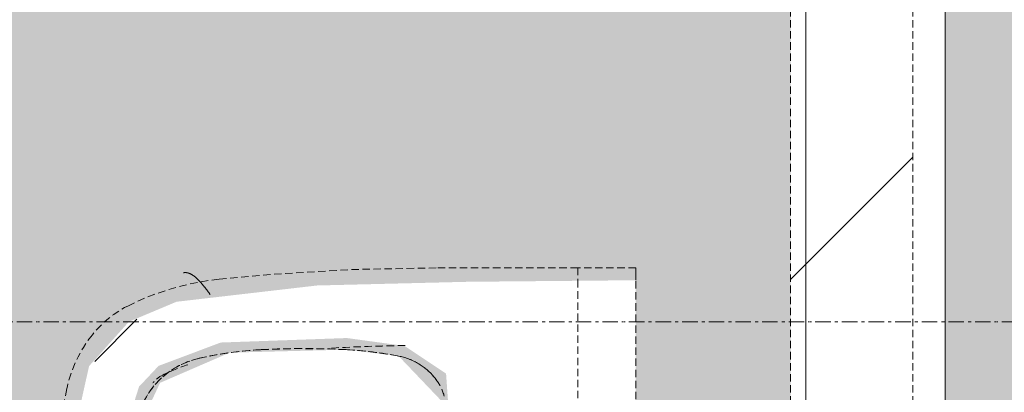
# Model space of a CAD drawing. Header units: millimetres. Extents: x 16156 to 91527, y 4646 to 113494.
# Tile 88 of 256: x 29876 to 30512, y 68358 to 68599. Entities that reach past the tile are written whole.
import ezdxf

# ---------------------------------------------------------------- set-up
doc = ezdxf.new("R2010")
doc.units = ezdxf.units.MM
doc.linetypes.add('ARC Demolished', pattern=[7.14375, 4.7625, -2.38125])
doc.linetypes.add('ARC Section Line', pattern=[17, 10, -3, 0, -1, 0, -3])
for name, color, linetype, lineweight in [('A--AR9__AlgVoorz', 1, 'Continuous', 9), ('A--L$01A__Algemeen', 7, 'ARC Demolished', 9), ('A--L3__Afbouw', 2, 'Continuous', 9), ('A--L74__VasteSanitaireVoorz', 1, 'ARC Demolished', 9), ('A--LR9__AlgVoorz', 7, 'Continuous', 9)]:
    doc.layers.add(name, color=color, linetype=linetype, lineweight=lineweight)
pattern_1 = [(135, (68188.44, -30274.26), (-212.132, -212.132), [])]
pattern_2 = [(225, (68310.94, -30424.26), (353.5534, -353.5534), [])]
pattern_3 = [(135, (68310.94, -30424.26), (-212.132, -212.132), [])]

# ---------------------------------------------------------------- blocks, each defined once
blk = doc.blocks.new('FP_76-AB-Begane grond - slooptekening')
at = {"layer": 'A--L74__VasteSanitaireVoorz'}
blk.add_line((-250, -37.47), (-250, -128.97), dxfattribs=at)
blk = doc.blocks.new('FP_77-AB-Begane grond - slooptekening')
at = {"layer": 'A--L74__VasteSanitaireVoorz', "flags": 128}
blk.add_lwpolyline([(-250, -128.97), (-248.93, -182.58), (-245.71, -236.1), (-242.66, -269.1)], dxfattribs=at)
blk = doc.blocks.new('FP_78-AB-Begane grond - slooptekening')
at = {"layer": 'A--L74__VasteSanitaireVoorz', "color": 240, "linetype": 'Continuous'}
for p, q in [((-239.23, -279.91), (-239.41, -280.06)), ((-239.23, -279.91), (-239.41, -280.06)), ((-239.06, -279.77), (-239.23, -279.91)), ((-239.06, -279.77), (-239.23, -279.91)), ((-238.89, -279.62), (-239.06, -279.77)), ((-238.89, -279.62), (-239.06, -279.77)), ((-238.71, -279.48), (-238.89, -279.62)), ((-238.71, -279.48), (-238.89, -279.62)), ((-238.53, -279.33), (-238.71, -279.48)), ((-238.53, -279.33), (-238.71, -279.48)), ((-238.35, -279.18), (-238.53, -279.33)), ((-238.35, -279.18), (-238.53, -279.33)), ((-238.17, -279.04), (-238.35, -279.18)), ((-238.17, -279.04), (-238.35, -279.18)), ((-237.99, -278.89), (-238.17, -279.04)), ((-237.99, -278.89), (-238.17, -279.04)), ((-237.81, -278.75), (-237.99, -278.89)), ((-237.81, -278.75), (-237.99, -278.89)), ((-237.63, -278.6), (-237.81, -278.75)), ((-237.63, -278.6), (-237.81, -278.75)), ((-237.44, -278.46), (-237.63, -278.6)), ((-237.44, -278.46), (-237.63, -278.6)), ((-237.26, -278.31), (-237.44, -278.46)), ((-237.26, -278.31), (-237.44, -278.46)), ((-237.07, -278.17), (-237.26, -278.31)), ((-237.07, -278.17), (-237.26, -278.31)), ((-236.89, -278.02), (-237.07, -278.17)), ((-236.89, -278.02), (-237.07, -278.17)), ((-236.7, -277.88), (-236.89, -278.02)), ((-236.7, -277.88), (-236.89, -278.02)), ((-236.51, -277.73), (-236.7, -277.88)), ((-236.51, -277.73), (-236.7, -277.88)), ((-236.32, -277.59), (-236.51, -277.73)), ((-236.32, -277.59), (-236.51, -277.73)), ((-236.14, -277.45), (-236.32, -277.59)), ((-236.14, -277.45), (-236.32, -277.59)), ((-235.95, -277.3), (-236.14, -277.45)), ((-235.95, -277.3), (-236.14, -277.45)), ((-235.75, -277.16), (-235.95, -277.3)), ((-235.75, -277.16), (-235.95, -277.3)), ((-235.56, -277.02), (-235.75, -277.16)), ((-235.56, -277.02), (-235.75, -277.16)), ((-235.37, -276.87), (-235.56, -277.02)), ((-235.37, -276.87), (-235.56, -277.02)), ((-235.18, -276.73), (-235.37, -276.87)), ((-235.18, -276.73), (-235.37, -276.87)), ((-234.99, -276.59), (-235.18, -276.73)), ((-234.99, -276.59), (-235.18, -276.73)), ((-234.79, -276.44), (-234.99, -276.59)), ((-234.79, -276.44), (-234.99, -276.59)), ((-234.6, -276.3), (-234.79, -276.44)), ((-234.6, -276.3), (-234.79, -276.44)), ((-234.4, -276.16), (-234.6, -276.3)), ((-234.4, -276.16), (-234.6, -276.3)), ((-234.21, -276.02), (-234.4, -276.16)), ((-234.21, -276.02), (-234.4, -276.16)), ((-234.01, -275.87), (-234.21, -276.02)), ((-234.01, -275.87), (-234.21, -276.02)), ((-233.82, -275.73), (-234.01, -275.87)), ((-233.82, -275.73), (-234.01, -275.87)), ((-233.62, -275.59), (-233.82, -275.73)), ((-233.62, -275.59), (-233.82, -275.73)), ((-233.43, -275.45), (-233.62, -275.59)), ((-233.43, -275.45), (-233.62, -275.59)), ((-233.23, -275.31), (-233.43, -275.45)), ((-233.23, -275.31), (-233.43, -275.45)), ((-233.03, -275.17), (-233.23, -275.31)), ((-233.03, -275.17), (-233.23, -275.31)), ((-232.84, -275.03), (-233.03, -275.17)), ((-232.84, -275.03), (-233.03, -275.17)), ((-245.26, -286.27), (-245.35, -286.41)), ((-245.26, -286.27), (-245.35, -286.41)), ((-245.16, -286.13), (-245.26, -286.27)), ((-245.16, -286.13), (-245.26, -286.27)), ((-245.07, -285.99), (-245.16, -286.13)), ((-245.07, -285.99), (-245.16, -286.13)), ((-244.97, -285.85), (-245.07, -285.99)), ((-244.97, -285.85), (-245.07, -285.99)), ((-244.87, -285.7), (-244.97, -285.85)), ((-244.87, -285.7), (-244.97, -285.85)), ((-244.77, -285.56), (-244.87, -285.7)), ((-244.77, -285.56), (-244.87, -285.7)), ((-244.66, -285.42), (-244.77, -285.56)), ((-244.66, -285.42), (-244.77, -285.56)), ((-244.56, -285.28), (-244.66, -285.42)), ((-244.56, -285.28), (-244.66, -285.42)), ((-244.45, -285.14), (-244.56, -285.28)), ((-244.45, -285.14), (-244.56, -285.28)), ((-244.33, -284.99), (-244.45, -285.14)), ((-244.33, -284.99), (-244.45, -285.14)), ((-244.22, -284.85), (-244.33, -284.99)), ((-244.22, -284.85), (-244.33, -284.99)), ((-244.1, -284.71), (-244.22, -284.85)), ((-244.1, -284.71), (-244.22, -284.85)), ((-243.99, -284.56), (-244.1, -284.71)), ((-243.99, -284.56), (-244.1, -284.71)), ((-243.87, -284.42), (-243.99, -284.56)), ((-243.87, -284.42), (-243.99, -284.56)), ((-243.74, -284.28), (-243.87, -284.42)), ((-243.74, -284.28), (-243.87, -284.42)), ((-243.62, -284.13), (-243.74, -284.28)), ((-243.62, -284.13), (-243.74, -284.28)), ((-243.49, -283.99), (-243.62, -284.13)), ((-243.49, -283.99), (-243.62, -284.13)), ((-243.37, -283.84), (-243.49, -283.99)), ((-243.37, -283.84), (-243.49, -283.99)), ((-243.23, -283.7), (-243.37, -283.84)), ((-243.23, -283.7), (-243.37, -283.84)), ((-243.1, -283.56), (-243.23, -283.7)), ((-243.1, -283.56), (-243.23, -283.7)), ((-242.97, -283.41), (-243.1, -283.56)), ((-242.97, -283.41), (-243.1, -283.56)), ((-242.83, -283.27), (-242.97, -283.41)), ((-242.83, -283.27), (-242.97, -283.41)), ((-242.69, -283.12), (-242.83, -283.27)), ((-242.69, -283.12), (-242.83, -283.27)), ((-242.55, -282.98), (-242.69, -283.12)), ((-242.55, -282.98), (-242.69, -283.12)), ((-242.41, -282.83), (-242.55, -282.98)), ((-242.41, -282.83), (-242.55, -282.98)), ((-242.27, -282.68), (-242.41, -282.83)), ((-242.27, -282.68), (-242.41, -282.83)), ((-242.12, -282.54), (-242.27, -282.68)), ((-242.12, -282.54), (-242.27, -282.68)), ((-241.98, -282.39), (-242.12, -282.54)), ((-241.98, -282.39), (-242.12, -282.54)), ((-241.83, -282.25), (-241.98, -282.39)), ((-241.83, -282.25), (-241.98, -282.39)), ((-241.68, -282.1), (-241.83, -282.25)), ((-241.68, -282.1), (-241.83, -282.25)), ((-241.53, -281.96), (-241.68, -282.1)), ((-241.53, -281.96), (-241.68, -282.1)), ((-241.37, -281.81), (-241.53, -281.96)), ((-241.37, -281.81), (-241.53, -281.96)), ((-241.22, -281.66), (-241.37, -281.81)), ((-241.22, -281.66), (-241.37, -281.81)), ((-241.06, -281.52), (-241.22, -281.66)), ((-241.06, -281.52), (-241.22, -281.66)), ((-240.9, -281.37), (-241.06, -281.52)), ((-240.9, -281.37), (-241.06, -281.52)), ((-240.74, -281.23), (-240.9, -281.37)), ((-240.74, -281.23), (-240.9, -281.37)), ((-240.58, -281.08), (-240.74, -281.23)), ((-240.58, -281.08), (-240.74, -281.23)), ((-240.42, -280.93), (-240.58, -281.08)), ((-240.42, -280.93), (-240.58, -281.08)), ((-240.25, -280.79), (-240.42, -280.93)), ((-240.25, -280.79), (-240.42, -280.93)), ((-240.09, -280.64), (-240.25, -280.79)), ((-240.09, -280.64), (-240.25, -280.79)), ((-239.92, -280.5), (-240.09, -280.64)), ((-239.92, -280.5), (-240.09, -280.64)), ((-239.75, -280.35), (-239.92, -280.5)), ((-239.75, -280.35), (-239.92, -280.5)), ((-239.58, -280.2), (-239.75, -280.35)), ((-239.58, -280.2), (-239.75, -280.35)), ((-239.41, -280.06), (-239.58, -280.2)), ((-239.41, -280.06), (-239.58, -280.2)), ((-246.95, -290.81), (-246.96, -290.93)), ((-246.95, -290.81), (-246.96, -290.93)), ((-246.96, -290.93), (-246.96, -291.06)), ((-246.96, -290.93), (-246.96, -291.06)), ((-246.96, -291.06), (-246.96, -291.18)), ((-246.96, -291.06), (-246.96, -291.18)), ((-246.96, -291.18), (-246.95, -291.3)), ((-246.96, -291.18), (-246.95, -291.3)), ((-246.94, -290.56), (-246.95, -290.68)), ((-246.94, -290.56), (-246.95, -290.68)), ((-246.95, -290.68), (-246.95, -290.81)), ((-246.95, -290.68), (-246.95, -290.81)), ((-246.95, -291.3), (-246.94, -291.43)), ((-246.95, -291.3), (-246.94, -291.43)), ((-246.93, -290.43), (-246.94, -290.56)), ((-246.93, -290.43), (-246.94, -290.56)), ((-246.94, -291.43), (-246.93, -291.55)), ((-246.94, -291.43), (-246.93, -291.55)), ((-246.91, -290.3), (-246.93, -290.43)), ((-246.91, -290.3), (-246.93, -290.43)), ((-246.93, -291.55), (-246.92, -291.67)), ((-246.93, -291.55), (-246.92, -291.67)), ((-246.92, -291.67), (-246.91, -291.79)), ((-246.92, -291.67), (-246.91, -291.79)), ((-246.89, -290.17), (-246.91, -290.3)), ((-246.89, -290.17), (-246.91, -290.3)), ((-246.91, -291.79), (-246.89, -291.91)), ((-246.91, -291.79), (-246.89, -291.91)), ((-246.87, -290.05), (-246.89, -290.17)), ((-246.87, -290.05), (-246.89, -290.17)), ((-246.89, -291.91), (-246.87, -292.03)), ((-246.89, -291.91), (-246.87, -292.03)), ((-246.85, -289.92), (-246.87, -290.05)), ((-246.85, -289.92), (-246.87, -290.05)), ((-246.87, -292.03), (-246.84, -292.15)), ((-246.87, -292.03), (-246.84, -292.15)), ((-246.83, -289.79), (-246.85, -289.92)), ((-246.83, -289.79), (-246.85, -289.92)), ((-246.8, -289.66), (-246.83, -289.79)), ((-246.8, -289.66), (-246.83, -289.79)), ((-246.77, -289.53), (-246.8, -289.66)), ((-246.77, -289.53), (-246.8, -289.66)), ((-246.73, -289.4), (-246.77, -289.53)), ((-246.73, -289.4), (-246.77, -289.53)), ((-246.7, -289.27), (-246.73, -289.4)), ((-246.7, -289.27), (-246.73, -289.4)), ((-246.66, -289.13), (-246.7, -289.27)), ((-246.66, -289.13), (-246.7, -289.27)), ((-246.62, -289), (-246.66, -289.13)), ((-246.62, -289), (-246.66, -289.13)), ((-246.57, -288.87), (-246.62, -289)), ((-246.57, -288.87), (-246.62, -289)), ((-246.53, -288.74), (-246.57, -288.87)), ((-246.53, -288.74), (-246.57, -288.87)), ((-246.48, -288.6), (-246.53, -288.74)), ((-246.48, -288.6), (-246.53, -288.74)), ((-246.43, -288.47), (-246.48, -288.6)), ((-246.43, -288.47), (-246.48, -288.6)), ((-246.37, -288.33), (-246.43, -288.47)), ((-246.37, -288.33), (-246.43, -288.47)), ((-246.32, -288.2), (-246.37, -288.33)), ((-246.32, -288.2), (-246.37, -288.33)), ((-246.26, -288.06), (-246.32, -288.2)), ((-246.26, -288.06), (-246.32, -288.2)), ((-246.19, -287.93), (-246.26, -288.06)), ((-246.19, -287.93), (-246.26, -288.06)), ((-246.13, -287.79), (-246.19, -287.93)), ((-246.13, -287.79), (-246.19, -287.93)), ((-246.06, -287.65), (-246.13, -287.79)), ((-246.06, -287.65), (-246.13, -287.79)), ((-245.99, -287.52), (-246.06, -287.65)), ((-245.99, -287.52), (-246.06, -287.65)), ((-245.92, -287.38), (-245.99, -287.52)), ((-245.92, -287.38), (-245.99, -287.52)), ((-245.85, -287.24), (-245.92, -287.38)), ((-245.85, -287.24), (-245.92, -287.38)), ((-245.77, -287.1), (-245.85, -287.24)), ((-245.77, -287.1), (-245.85, -287.24)), ((-245.69, -286.97), (-245.77, -287.1)), ((-245.69, -286.97), (-245.77, -287.1)), ((-245.61, -286.83), (-245.69, -286.97)), ((-245.61, -286.83), (-245.69, -286.97)), ((-245.53, -286.69), (-245.61, -286.83)), ((-245.53, -286.69), (-245.61, -286.83)), ((-245.44, -286.55), (-245.53, -286.69)), ((-245.44, -286.55), (-245.53, -286.69)), ((-245.35, -286.41), (-245.44, -286.55)), ((-245.35, -286.41), (-245.44, -286.55))]:
    blk.add_line(p, q, dxfattribs=at)
at = {"layer": 'A--L74__VasteSanitaireVoorz', "flags": 128}
blk.add_lwpolyline([(-242.66, -269.1), (-241.8, -275.95), (-240.66, -282.76), (-239.26, -289.52), (-237.59, -296.22), (-235.65, -302.84), (-233.45, -309.39), (-230.99, -315.83), (-228.27, -322.18), (-225.58, -327.85)], dxfattribs=at)
blk = doc.blocks.new('FP_79-AB-Begane grond - slooptekening')
at = {"layer": 'A--L74__VasteSanitaireVoorz', "flags": 128}
blk.add_lwpolyline([(-225.58, -327.85), (-224.3, -330.29), (-222.93, -332.68), (-221.47, -335.01), (-219.91, -337.29), (-218.26, -339.5), (-216.52, -341.64), (-214.7, -343.71), (-212.8, -345.7), (-210.82, -347.62), (-208.77, -349.46), (-206.83, -351.06)], dxfattribs=at)
blk = doc.blocks.new('FP_80-AB-Begane grond - slooptekening')
at = {"layer": 'A--L74__VasteSanitaireVoorz', "flags": 128}
blk.add_lwpolyline([(-206.83, -351.06), (-204.14, -353.12), (-201.37, -355.08), (-198.52, -356.91), (-195.6, -358.64), (-192.61, -360.24), (-189.57, -361.73), (-186.46, -363.09), (-183.3, -364.32), (-180.1, -365.43), (-176.85, -366.41), (-173.57, -367.26), (-172.07, -367.61)], dxfattribs=at)
blk = doc.blocks.new('FP_81-AB-Begane grond - slooptekening')
at = {"layer": 'A--L74__VasteSanitaireVoorz', "flags": 128}
blk.add_lwpolyline([(-172.07, -367.61), (-154.58, -371.06), (-136.97, -373.81), (-119.27, -375.86), (-101.5, -377.2), (-90.02, -377.68)], dxfattribs=at)
blk = doc.blocks.new('FP_89-AB-Begane grond - slooptekening')
at = {"layer": 'A--L74__VasteSanitaireVoorz'}
blk.add_line((-250, 0), (-250, -37.47), dxfattribs=at)
blk = doc.blocks.new('FP_91-AB-Begane grond - slooptekening')
at = {"layer": 'A--L74__VasteSanitaireVoorz', "flags": 128}
blk.add_lwpolyline([(-157.2, -320.56), (-159.18, -319.83), (-161.14, -319.02), (-163.06, -318.14), (-164.94, -317.18), (-166.78, -316.14), (-168.58, -315.04), (-170.34, -313.86), (-172.05, -312.61), (-173.7, -311.29), (-175.3, -309.91), (-176.85, -308.47), (-178.33, -306.97), (-179.75, -305.4), (-181.12, -303.79), (-182.41, -302.12), (-183.64, -300.39), (-184.79, -298.63), (-185.88, -296.81), (-186.89, -294.96), (-187.83, -293.06), (-188.69, -291.13), (-189.47, -289.17), (-190.17, -287.17), (-190.8, -285.15), (-191.34, -283.11), (-191.49, -282.47)], dxfattribs=at)
blk = doc.blocks.new('FP_103-AB-Begane grond - slooptekening')
at = {"layer": 'A--L74__VasteSanitaireVoorz', "flags": 128}
blk.add_lwpolyline([(-193.01, -153.2), (-192.68, -151.64), (-192.28, -150.1), (-191.83, -148.58), (-191.31, -147.08), (-190.73, -145.59), (-190.09, -144.14), (-189.4, -142.7), (-188.65, -141.3), (-187.84, -139.93), (-186.98, -138.59), (-186.06, -137.29), (-185.1, -136.03), (-184.08, -134.8), (-183.02, -133.62), (-181.91, -132.48), (-180.76, -131.38), (-179.56, -130.34), (-178.32, -129.34), (-177.13, -128.45)], dxfattribs=at)
blk = doc.blocks.new('FP_104-AB-Begane grond - slooptekening')
at = {"layer": 'A--L74__VasteSanitaireVoorz', "flags": 128}
blk.add_lwpolyline([(-197.17, -187.05), (-196.46, -177.29), (-195.37, -167.57), (-193.88, -157.9), (-193.01, -153.2)], dxfattribs=at)
blk = doc.blocks.new('FP_105-AB-Begane grond - slooptekening')
at = {"layer": 'A--L74__VasteSanitaireVoorz', "flags": 128}
blk.add_lwpolyline([(-197.17, -242.05), (-197.85, -221.06), (-197.69, -200.06), (-197.17, -187.05)], dxfattribs=at)
blk = doc.blocks.new('FP_106-AB-Begane grond - slooptekening')
at = {"layer": 'A--L74__VasteSanitaireVoorz', "flags": 128}
blk.add_lwpolyline([(-191.49, -282.47), (-193.41, -273.3), (-194.97, -264.06), (-196.16, -254.77), (-196.97, -245.43), (-197.17, -242.05)], dxfattribs=at)
blk = doc.blocks.new('74_PF_wastafel 50x38_sphinx300_un - 74_PF_wastafel 50x38_sphinx300_un-V65-AB-Begane grond - slooptekening')
at = {"layer": 'A--L74__VasteSanitaireVoorz'}
h = blk.add_hatch(dxfattribs=at)
h.set_pattern_fill('FP_27', color=256, style=0, pattern_type=2)
h.set_pattern_definition(pattern_1)
h.paths.add_polyline_path([(242, -37.47), (242, 0), (-242, 0), (-242, -37.47), (184.69, -37.47)])
h = blk.add_hatch(dxfattribs=at)
h.set_pattern_fill('FP_27', color=256, style=0, pattern_type=2)
h.set_pattern_definition(pattern_1)
h.paths.add_polyline_path([(242, -37.47), (242, 0), (-242, 0), (-242, -37.47), (184.69, -37.47)])
h = blk.add_hatch(dxfattribs=at)
h.set_pattern_fill('FP_27', color=256, style=0, pattern_type=2)
h.set_pattern_definition(pattern_1)
h.paths.add_polyline_path([(241, -37.47), (-241, -41.19), (-233.7, -268.16), (-215.2, -327.45), (-201.22, -344.03), (-170.15, -358.81), (-89.76, -368.68), (130.18, -365.62), (197.17, -346.56), (215.2, -327.45), (228.1, -296.72), (238.6, -205.95), (241, -108.64), (241, -57.5)])
h.paths.add_polyline_path([(241, -37.47), (12.37, -62.63), (16.9, -79.53), (12.37, -103.97), (21.83, -107.9), (171.07, -117.2), (190.23, -130.45), (200.38, -151.77), (205.39, -214.55), (195.86, -292.13), (181.55, -313.8), (159.64, -327.65), (106.8, -338.77), (-29.57, -342.14), (-151, -330.05), (-173.72, -320.56), (-195.86, -292.13), (-202.64, -263.43), (-204.66, -186.66), (-193.01, -134.79), (-175.58, -118.87), (-146.97, -111.8), (-19.79, -107.86), (-15.16, -103.78), (-12.37, -87.37), (-16.9, -70.47), (-12.37, -57.41), (12.37, -56.47), (184.69, -42.15)])
h = blk.add_hatch(dxfattribs=at)
h.set_pattern_fill('FP_27', color=256, style=0, pattern_type=2)
h.set_pattern_definition(pattern_1)
h.paths.add_polyline_path([(241, -37.47), (-241, -41.19), (-233.7, -268.16), (-215.2, -327.45), (-201.22, -344.03), (-170.15, -358.81), (-89.76, -368.68), (130.18, -365.62), (197.17, -346.56), (215.2, -327.45), (228.1, -296.72), (238.6, -205.95), (241, -108.64), (241, -57.5)])
h.paths.add_polyline_path([(241, -37.47), (12.37, -62.63), (16.9, -79.53), (12.37, -103.97), (21.83, -107.9), (171.07, -117.2), (190.23, -130.45), (200.38, -151.77), (205.39, -214.55), (195.86, -292.13), (181.55, -313.8), (159.64, -327.65), (106.8, -338.77), (-29.57, -342.14), (-151, -330.05), (-173.72, -320.56), (-195.86, -292.13), (-202.64, -263.43), (-204.66, -186.66), (-193.01, -134.79), (-175.58, -118.87), (-146.97, -111.8), (-19.79, -107.86), (-15.16, -103.78), (-12.37, -87.37), (-16.9, -70.47), (-12.37, -57.41), (12.37, -56.47), (184.69, -42.15)])
h = blk.add_hatch(dxfattribs=at)
h.set_pattern_fill('FP_27', color=256, style=0, pattern_type=2)
h.set_pattern_definition(pattern_1)
h.paths.add_polyline_path([(197.89, -214.55), (193.01, -153.2), (160.72, -122.36), (112.72, -117), (21.48, -117.2), (19.92, -188.5), (22.22, -205.95), (11.5, -219.92), (-5.95, -222.22), (-19.92, -211.5), (-22.22, -194.05), (-19.51, -173.43), (-22.22, -115.41), (-167.17, -123.72), (-193.01, -153.2), (-197.89, -214.55), (-191.49, -282.47), (-172.77, -312.04), (-132.33, -327.45), (-99.63, -331.58), (0, -335.94), (132.33, -327.45), (173.45, -310.97), (195.21, -262.39), (197.17, -242.05)])
h = blk.add_hatch(dxfattribs=at)
h.set_pattern_fill('FP_27', color=256, style=0, pattern_type=2)
h.set_pattern_definition(pattern_1)
h.paths.add_polyline_path([(197.89, -214.55), (193.01, -153.2), (160.72, -122.36), (112.72, -117), (21.48, -117.2), (19.92, -188.5), (22.22, -205.95), (11.5, -219.92), (-5.95, -222.22), (-19.92, -211.5), (-22.22, -194.05), (-19.51, -173.43), (-22.22, -115.41), (-167.17, -123.72), (-193.01, -153.2), (-197.89, -214.55), (-191.49, -282.47), (-172.77, -312.04), (-132.33, -327.45), (-99.63, -331.58), (0, -335.94), (132.33, -327.45), (173.45, -310.97), (195.21, -262.39), (197.17, -242.05)])
for p, q in [((-242, 0), (-250, 0)), ((-250, 0), (-247.21, 0)), ((-247.21, 0), (-242.75, 0)), ((242, 0), (-242, 0)), ((-250, -37.47), (-241, -37.47)), ((-250, -37.47), (-242, -37.47)), ((-242, -37.47), (242, -37.47))]:
    blk.add_line(p, q, dxfattribs=at)
for centre, radius, start, end in [((-158.99, -153.78), 31.16, 105.2254, 125.61769), ((-153.97, -160.79), 39.77, 125.61769, 169.00208), ((1090.63, -128.97), 1290.63, 180.891, 183), ((47.1, -199.86), 244.61, 169.00208, 176.99792), ((327.2, -214.55), 525.09, 176.99792, 183.00208), ((36.78, -229.78), 234.27, 183.00208, 192.99792), ((-140, -270.59), 52.85, 192.99792, 251.00208), ((-71.01, -251.06), 122.59, 198.24592, 206.41692), ((-163.86, -297.19), 18.91, 206.41692, 231.42615)]:
    blk.add_arc(centre, radius, start, end, dxfattribs=at)
for name in ['FP_89-AB-Begane grond - slooptekening', 'FP_76-AB-Begane grond - slooptekening', 'FP_77-AB-Begane grond - slooptekening', 'FP_103-AB-Begane grond - slooptekening', 'FP_104-AB-Begane grond - slooptekening', 'FP_105-AB-Begane grond - slooptekening', 'FP_106-AB-Begane grond - slooptekening', 'FP_78-AB-Begane grond - slooptekening', 'FP_91-AB-Begane grond - slooptekening', 'FP_79-AB-Begane grond - slooptekening', 'FP_80-AB-Begane grond - slooptekening', 'FP_81-AB-Begane grond - slooptekening']:
    blk.add_blockref(name, (0, 0), dxfattribs=at)
blk = doc.blocks.new('32_WI_WB_fixed glass - Ontwerpraam-2060131-AB-Begane grond - slooptekening')
at = {"layer": 'A--L3__Afbouw', "linetype": 'ARC Demolished'}
h = blk.add_hatch(dxfattribs=at)
h.set_pattern_fill('FP_51', color=1, style=0, pattern_type=2)
h.set_pattern_definition(pattern_2)
h.paths.add_polyline_path([(537.5, 50), (-537.5, 50), (-537.5, 29), (537.5, 29)])
h = blk.add_hatch(dxfattribs=at)
h.set_pattern_fill('FP_51', color=1, style=0, pattern_type=2)
h.set_pattern_definition(pattern_2)
h.paths.add_polyline_path([(537.5, 50), (-537.5, 50), (-537.5, 29), (537.5, 29)])
h = blk.add_hatch(dxfattribs=at)
h.set_pattern_fill('FP_52', color=1, style=0, pattern_type=2)
h.set_pattern_definition(pattern_3)
h.paths.add_polyline_path([(537.5, 29), (-537.5, 29), (-537.5, -50), (537.5, -50)])
h = blk.add_hatch(dxfattribs=at)
h.set_pattern_fill('FP_52', color=1, style=0, pattern_type=2)
h.set_pattern_definition(pattern_3)
h.paths.add_polyline_path([(537.5, 29), (-537.5, 29), (-537.5, -50), (537.5, -50)])
at = {"layer": 'A--L3__Afbouw', "color": 10, "linetype": 'ARC Demolished', "lineweight": 20}
for p, q in [((537.5, 50), (-537.5, 50)), ((-537.5, 29), (537.5, 29))]:
    blk.add_line(p, q, dxfattribs=at)
at = {"layer": 'A--L3__Afbouw', "color": 1, "linetype": 'ARC Demolished'}
blk.add_line((-537.5, -50), (537.5, -50), dxfattribs=at)

msp = doc.modelspace()

# ---------------------------------------------------------------- hatches: boundary and pattern name
at = {"layer": 'A--AR9__AlgVoorz'}
h = msp.add_hatch(color=7, dxfattribs=at)
h.paths.add_polyline_path([(30511.72, 71909.44), (30530.73, 71656.07), (30536.88, 71656.07), (30553.79, 71651.54), (30561.63, 71663.01), (30563.81, 71668.44), (30571.3, 71674.88), (30544.73, 71685.35), (30531.67, 71680.82), (30516.91, 71849.95)])
h.paths.add_polyline_path([(32454.26, 59236.44), (32464.26, 59236.44), (32464.26, 59341.44), (32474.26, 59341.44), (32474.26, 64641.44), (35124.26, 64641.44), (35124.26, 64591.44), (35924.26, 64591.44), (35924.26, 64641.44), (37524.26, 64641.44), (37524.26, 64591.44), (38324.26, 64591.44), (38324.26, 64641.44), (42764.26, 64641.44), (42770.94, 64552.44), (44744.24, 64552.44), (44744.24, 64641.44), (48798.26, 64641.44), (48800.76, 66103.44), (35035.69, 66103.44), (35035.69, 66090.94), (32470.07, 66090.94), (32470.07, 66383.44), (32309.25, 66383.44), (32309.25, 70583.44), (32470.07, 70583.44), (32470.07, 72383.44), (32409.25, 72383.44), (32409.25, 76191.44), (30474.26, 76191.44), (30474.26, 71910.44), (30737.69, 71902.52), (30785.23, 71890.99), (30818.29, 71869.66), (30833.07, 71838.59), (30842.94, 71758.2), (30839.24, 71534.56), (30820.82, 71471.27), (30801.71, 71453.24), (30770.98, 71440.35), (30680.21, 71429.84), (30583.96, 71427.44), (30474.26, 71426.44), (30474.26, 64638.44), (30430.51, 64638.44), (30422.76, 63728.44), (30406.76, 63728.44), (30406.76, 63748.44), (30356.76, 63763.44), (30351.76, 64323.36), (25792.26, 64323.36), (25792.26, 64258.44), (25697.26, 64258.44), (25697.26, 63358.44), (25792.26, 63358.44), (25792.26, 62398.44), (30226.76, 62398.44), (30226.76, 63748.44), (30396.76, 63748.44), (30396.76, 63658.44), (30474.26, 63658.44), (30474.26, 60645.44), (30424.26, 60645.44), (30425.01, 59845.44), (30474.26, 59845.44), (30472.33, 59631.44), (30464.26, 59631.44), (30464.26, 59341.44), (30474.26, 59341.44), (30475.85, 59236.44), (32179.26, 59236.44)])
h.paths.add_polyline_path([(26865.99, 59341.44), (30374.26, 59341.44), (30374.26, 63658.44), (30351.76, 63658.44), (30346.76, 62298.44), (25697.26, 62298.44), (25697.26, 59341.44), (26850.34, 59341.44)])
h.paths.add_polyline_path([(32574.26, 59341.44), (34248.26, 59341.44), (34248.26, 64491.44), (36074.26, 64491.44), (36074.26, 64541.44), (32574.26, 64541.44), (32574.26, 59388.09)])
h.paths.add_polyline_path([(27756.89, 59359.44), (26450.81, 59364.73), (26450.81, 59959.44), (28550.81, 59959.44), (28550.81, 59359.44), (27805.2, 59359.44)])
h.paths.add_polyline_path([(27245.98, 59415.47), (27327.76, 59481.66), (27345.68, 59512.06), (27360.97, 59554.5), (27330.4, 59495.53), (27303.79, 59458.28), (27278.09, 59436.28), (27257.56, 59421.59), (27247.89, 59416.48)])
h.paths.add_polyline_path([(26939.08, 59458.39), (26916.72, 59482.8), (26937.57, 59460.38)])
h.paths.add_polyline_path([(27130.13, 59377.86), (27180.07, 59384.88), (27200.4, 59396.94), (27266.58, 59431.86), (27308.48, 59474.36), (27284.2, 59453.59), (27186.47, 59394.52), (27148.8, 59389.54), (27066.87, 59389.19), (26973.54, 59438.81), (26994.79, 59415.46), (26980.04, 59422.72), (26950.22, 59445.82), (26886.61, 59529.51), (26926.41, 59466.05), (26974.94, 59422.72), (27020.92, 59397.71), (27073.29, 59382.07), (27128.18, 59377.86)])
h.paths.add_polyline_path([(27829.16, 59415.47), (27910.94, 59481.66), (27928.86, 59512.06), (27944.15, 59554.5), (27913.58, 59495.53), (27886.97, 59458.28), (27863.06, 59438.4), (27840.74, 59421.59), (27830.63, 59416.24)])
h.paths.add_polyline_path([(27522.25, 59458.39), (27499.9, 59482.8), (27520.75, 59460.38)])
h.paths.add_polyline_path([(27727.28, 59377.86), (27763.24, 59384.88), (27783.58, 59396.94), (27849.76, 59431.86), (27891.66, 59474.36), (27869.98, 59455.39), (27769.64, 59394.52), (27731.98, 59389.54), (27650.05, 59389.19), (27556.72, 59438.81), (27577.97, 59415.46), (27563.22, 59422.72), (27533.4, 59445.82), (27469.79, 59529.51), (27509.58, 59466.05), (27558.12, 59422.72), (27601.27, 59398.97), (27655.85, 59382.2), (27711.36, 59377.86)])
h.paths.add_polyline_path([(26994.79, 59424.68), (26989.27, 59435.83), (26994.13, 59425.25)])
h.paths.add_polyline_path([(27577.97, 59424.68), (27572.45, 59435.83), (27577.31, 59425.25)])
h.paths.add_polyline_path([(26894.77, 59545.4), (26878.81, 59634.44), (26885.51, 59572.69), (26891.4, 59554.57)])
h.paths.add_polyline_path([(27477.95, 59545.4), (27461.99, 59634.44), (27468.69, 59572.69), (27474.16, 59555.72)])
h.paths.add_polyline_path([(27345.35, 59545.4), (27361.03, 59596.09), (27354.72, 59588.01), (27348.18, 59572.69), (27346.42, 59555.72)])
h.paths.add_polyline_path([(27928.52, 59545.4), (27944.21, 59596.09), (27937.9, 59588.01), (27931.36, 59572.69), (27929.6, 59555.72)])
h.paths.add_polyline_path([(27367.61, 59699.19), (27326.56, 59788.57), (27322.86, 59780.96), (27292.69, 59813.02), (27302.98, 59796.4), (27350.79, 59735.95), (27367.61, 59699)])
h.paths.add_polyline_path([(27367.41, 59565.39), (27374.37, 59607.54), (27376.71, 59645.89), (27373.73, 59613.53), (27367.73, 59569.89)])
h.paths.add_polyline_path([(27950.79, 59699.19), (27909.73, 59788.57), (27906.04, 59780.96), (27875.87, 59813.02), (27886.16, 59796.4), (27933.97, 59735.95), (27950.79, 59699)])
h.paths.add_polyline_path([(27950.59, 59565.39), (27957.55, 59607.54), (27959.89, 59645.89), (27956.91, 59613.53), (27950.91, 59569.89)])
h.paths.add_polyline_path([(27389.23, 59579), (27393.08, 59614.35), (27389.37, 59580.39)])
h.paths.add_polyline_path([(27972.41, 59579), (27972.95, 59580.79), (27972.55, 59580.39)])
h.paths.add_polyline_path([(27951.15, 59595.71), (27953.89, 59654.73), (27951.22, 59620.38), (27951.11, 59599.43)])
h.paths.add_polyline_path([(27367.97, 59595.71), (27370.71, 59654.73), (27368.04, 59620.38), (27367.93, 59599.43)])
h.paths.add_polyline_path([(26928.21, 59799), (26951.8, 59809.06), (26993.99, 59846.17), (26980.61, 59846.17), (26956.95, 59826.18), (26936.05, 59806.41)])
h.paths.add_polyline_path([(26866.78, 59679.4), (26891.6, 59740.2), (26928.21, 59799), (26914.57, 59789.69), (26893.18, 59754.65), (26873.08, 59704.67), (26867.69, 59688.09)])
h.paths.add_polyline_path([(27511.39, 59799), (27534.98, 59809.06), (27577.17, 59846.17), (27563.79, 59846.17), (27540.13, 59826.18), (27519.22, 59806.41)])
h.paths.add_polyline_path([(27449.96, 59679.4), (27474.77, 59740.2), (27511.39, 59799), (27497.75, 59789.69), (27476.36, 59754.65), (27456.26, 59704.67), (27450.87, 59688.09)])
h.paths.add_polyline_path([(26882.5, 59684.59), (26893.18, 59728.22), (26885.06, 59713.94), (26881.88, 59685.04)])
h.paths.add_polyline_path([(27465.68, 59684.59), (27476.36, 59728.22), (27469.96, 59720.08), (27465.06, 59685.04)])
h.paths.add_polyline_path([(27357.62, 59684.59), (27355.75, 59692.36), (27356.81, 59686.74)])
h.paths.add_polyline_path([(27940.8, 59684.59), (27938.93, 59692.36), (27939.99, 59686.74)])
h.paths.add_polyline_path([(27358.39, 59699), (27357.58, 59705.4), (27358.31, 59699.19)])
h.paths.add_polyline_path([(27359.75, 59686.15), (27359.1, 59694.75), (27359.69, 59686.74)])
h.paths.add_polyline_path([(27941.57, 59699), (27940.76, 59705.4), (27941.49, 59699.19)])
h.paths.add_polyline_path([(27942.93, 59686.15), (27942.28, 59694.75), (27942.87, 59686.74)])
h.paths.add_polyline_path([(26919.78, 59767.21), (26947.42, 59799.83), (26920.31, 59767.88)])
h.paths.add_polyline_path([(26898.32, 59723.34), (26916.61, 59758.67), (26900, 59727.71)])
h.paths.add_polyline_path([(27502.96, 59767.21), (27530.6, 59799.83), (27503.49, 59767.88)])
h.paths.add_polyline_path([(27481.5, 59723.34), (27499.78, 59758.67), (27483.18, 59727.71)])
h.paths.add_polyline_path([(27893.03, 59807.12), (27848.27, 59846.23), (27799.17, 59872.6), (27748.36, 59887.17), (27703.24, 59891.03), (27667.33, 59883.54), (27703.24, 59887.17), (27801.23, 59866.7), (27887.25, 59811.33), (27892.61, 59807.42)])
h.paths.add_polyline_path([(27309.85, 59807.12), (27265.09, 59846.23), (27215.99, 59872.6), (27164.26, 59887.37), (27120.06, 59891.03), (27084.15, 59883.54), (27130.13, 59885.76), (27218.05, 59866.7), (27304.07, 59811.33), (27309.44, 59807.42)])
h.paths.add_polyline_path([(27536.37, 59809.64), (27566.3, 59827.66), (27544.48, 59815.42)])
h.paths.add_polyline_path([(26953.2, 59809.64), (26983.13, 59827.66), (26961.3, 59815.42)])
h.paths.add_polyline_path([(27581.06, 59840.25), (27620.44, 59859.61), (27587.28, 59843.46)])
h.paths.add_polyline_path([(26997.88, 59840.25), (27037.26, 59859.61), (27004.1, 59843.46)])
h.paths.add_polyline_path([(27629.1, 59863.32), (27674.49, 59871.47), (27630.33, 59863.55)])
h.paths.add_polyline_path([(27045.92, 59863.32), (27091.31, 59871.47), (27047.15, 59863.55)])
h.paths.add_polyline_path([(27197.57, 59869.42), (27149.23, 59880.7), (27166.18, 59875.18), (27197.42, 59869.44)])
h.paths.add_polyline_path([(27780.75, 59869.42), (27732.4, 59880.7), (27749.36, 59875.18), (27780.59, 59869.44)])
h.paths.add_polyline_path([(36185.75, 64491.44), (39974.26, 64491.44), (39974.26, 64541.44), (36174.26, 64541.44), (36174.26, 64491.44), (36182.35, 64491.44)])
h.paths.add_polyline_path([(30688.81, 71463.05), (30766.39, 71472.59), (30785.23, 71483.6), (30804.3, 71517.44), (30813.77, 71578.69), (30813.77, 71758.2), (30805.53, 71815.03), (30788.06, 71850), (30766.39, 71864.3), (30737.69, 71871.08), (30660.92, 71873.1), (30608.3, 71860.98), (30593.13, 71844.03), (30586.06, 71815.42), (30582.12, 71688.14), (30591.46, 71792.59), (30603.23, 71840.22), (30632.61, 71862.27), (30688.81, 71866.34), (30756.73, 71859.93), (30786.3, 71841.22), (30801.71, 71800.77), (30808.82, 71699.83), (30809.22, 71646.23), (30801.71, 71536.12), (30781.64, 71492.72), (30736.65, 71473.23), (30661.31, 71471.27), (30627.46, 71475.43), (30596.61, 71507.72), (30591.25, 71555.8), (30596.81, 71486.73), (30618.48, 71470.55), (30660.92, 71463.78), (30680.21, 71463.28)])
h.paths.add_polyline_path([(30674.26, 71645.44), (30690.52, 71652.18), (30697.26, 71668.44), (30690.52, 71684.71), (30674.26, 71691.44), (30668.31, 71683.69), (30671.42, 71682.36), (30668.31, 71653.11), (30668.31, 71646.23)])
h.paths.add_polyline_path([(31050.76, 76241.44), (31850.76, 76241.44), (31850.76, 76291.44), (31900.76, 76291.44), (31900.76, 76351.44), (31000.76, 76351.44), (31000.76, 76291.44), (31050.76, 76291.44)])
h = msp.add_hatch(color=7, dxfattribs=at)
h.paths.add_polyline_path([(24712.26, 67643.44), (24717.26, 67688.44), (24802.26, 67688.44), (24802.26, 67643.44), (24717.26, 67643.44)])
h.paths.add_polyline_path([(26468.26, 67643.44), (26473.26, 67688.44), (26558.26, 67688.44), (26558.26, 67643.44), (26473.26, 67643.44)])
h.paths.add_polyline_path([(28224.26, 67643.44), (28229.26, 67688.44), (28314.26, 67688.44), (28314.26, 67643.44), (28229.26, 67643.44)])
h.paths.add_polyline_path([(22452.26, 67638.44), (30294.26, 67638.44), (30294.26, 67723.44), (30374.26, 67723.44), (30374.26, 74188.44), (22352.26, 74188.44), (22352.26, 73814.44), (22382.26, 73814.44), (22382.26, 72598.45), (22352.26, 72598.45), (22352.26, 71818.44), (22382.26, 71818.44), (22382.26, 70602.45), (22352.26, 70602.45), (22352.26, 70321.44), (22452.26, 70321.44), (22452.26, 70221.44), (22352.26, 70221.44), (22352.26, 67638.44), (22366.97, 67638.44)])
h.paths.add_polyline_path([(30304.26, 67638.44), (30374.26, 67643.44), (30366.36, 67713.44), (30304.26, 67713.44), (30304.26, 67671.07)])
h.paths.add_polyline_path([(23912.26, 67643.44), (23822.26, 67643.44), (23822.26, 67688.44), (23912.26, 67688.44), (23912.26, 67650.44)])
h.paths.add_polyline_path([(27419.26, 67643.44), (27334.26, 67643.44), (27334.26, 67688.44), (27424.26, 67688.44), (27424.26, 67643.44)])
h.paths.add_polyline_path([(25648.26, 67643.44), (25578.26, 67643.44), (25578.26, 67688.44), (25668.26, 67688.44), (25663.26, 67643.44)])
h.paths.add_polyline_path([(28209.26, 67648.44), (27439.26, 67650.44), (27419.26, 67698.44), (27404.26, 67698.44), (27404.26, 67728.44), (28244.26, 67726.44), (28244.26, 67698.44), (28224.26, 67698.44), (28209.26, 67650.44)])
h.paths.add_polyline_path([(24096.04, 67648.44), (23927.26, 67650.44), (23907.26, 67698.44), (23892.26, 67698.44), (23892.26, 67728.44), (24732.26, 67726.44), (24732.26, 67698.44), (24712.26, 67698.44), (24697.26, 67648.44), (24147.51, 67648.44)])
h.paths.add_polyline_path([(25813.27, 67648.44), (25683.26, 67650.44), (25663.26, 67698.44), (25648.26, 67698.44), (25648.26, 67728.44), (26488.26, 67726.44), (26488.26, 67698.44), (26468.26, 67698.44), (26453.26, 67648.44), (25829.76, 67648.44)])
h.paths.add_polyline_path([(30098.09, 67942.77), (30122.49, 67946.49), (30105.12, 67942.8)])
h.paths.add_polyline_path([(30236.79, 67947.44), (30217.79, 68200.82), (30211.63, 68200.82), (30194.73, 68205.35), (30186.88, 68193.88), (30184.71, 68188.44), (30177.21, 68182.01), (30203.79, 68171.54), (30216.85, 68176.07), (30231.88, 68003.76)])
h.paths.add_polyline_path([(30274.26, 67946.44), (30010.83, 67954.37), (29963.29, 67965.9), (29930.23, 67987.23), (29915.45, 68018.3), (29905.57, 68098.69), (29909.27, 68322.33), (29921.05, 68374.98), (29946.8, 68403.65), (29977.53, 68416.54), (30068.31, 68427.05), (30165.61, 68429.44), (30274.26, 68430.44), (30274.26, 68003.76)])
h.paths.add_polyline_path([(30059.71, 67983.05), (30135.31, 67992.76), (30155.39, 68012.86), (30162.46, 68041.47), (30166.4, 68168.74), (30157.06, 68064.3), (30145.28, 68016.66), (30121.06, 67995.43), (30059.71, 67990.55), (29991.78, 67996.95), (29962.21, 68015.67), (29946.8, 68056.12), (29942.99, 68081.64), (29939.29, 68210.66), (29946.8, 68320.77), (29966.88, 68364.17), (30011.87, 68383.66), (30087.21, 68385.62), (30121.06, 68381.46), (30151.9, 68349.17), (30157.49, 68288.07), (30151.7, 68370.16), (30124.85, 68388.04), (30087.6, 68393.11), (30006.1, 68390.21), (29965.98, 68375.15), (29953.35, 68361.75), (29938.32, 68314.68), (29935.17, 68288.07), (29934.74, 68098.69), (29942.99, 68041.86), (29960.45, 68006.89), (29982.13, 67992.59), (30010.83, 67985.81), (30032.21, 67983.77)])
h.paths.add_polyline_path([(30074.26, 68165.44), (30080.21, 68173.2), (30077.1, 68174.53), (30080.21, 68203.78), (30080.21, 68210.66), (30062.76, 68208.36), (30052.04, 68194.4), (30054.34, 68176.94), (30068.31, 68166.23)])
h.paths.add_polyline_path([(28297.63, 68629), (28248.76, 68629), (28248.76, 68929), (28548.76, 68929), (28548.76, 68629), (28531.12, 68629)])
h.paths.add_polyline_path([(24147.51, 68629), (24111.49, 68629), (24111.49, 68929), (24411.49, 68929), (24411.49, 68629), (24328.15, 68629)])
h.paths.add_polyline_path([(22362.26, 70231.44), (22442.26, 70231.44), (22442.26, 70311.44), (22362.26, 70311.44)])
h.paths.add_polyline_path([(30074.26, 70981.13), (29749.26, 70981.13), (29749.26, 73081.13), (30349.26, 73081.13), (30343.97, 70981.13), (30165.61, 70981.13)])
h.paths.add_polyline_path([(29909.7, 71458.54), (29899.64, 71482.13), (29862.53, 71524.31), (29862.53, 71510.94), (29882.53, 71487.28), (29902.29, 71466.37)])
h.paths.add_polyline_path([(30029.3, 71397.11), (29968.51, 71421.92), (29909.7, 71458.54), (29919.01, 71444.9), (29954.05, 71423.5), (30004.04, 71403.41), (30021.97, 71397.88)])
h.paths.add_polyline_path([(30074.26, 71398.31), (30050.08, 71403.65), (30062.18, 71399.22)])
h.paths.add_polyline_path([(30074.26, 71401.24), (30066.36, 71403.65), (30067.18, 71402.39)])
h.paths.add_polyline_path([(30152.98, 71413.23), (30191.37, 71428.44), (30154.02, 71413.66)])
h.paths.add_polyline_path([(30074.26, 71409.13), (30136.02, 71415.83), (30100.82, 71412.05), (30077.32, 71409.47)])
h.paths.add_polyline_path([(30021.85, 71409.75), (30016.96, 71415.52), (29980.48, 71423.5), (29994.28, 71415.52), (30020.97, 71409.89)])
h.paths.add_polyline_path([(30293.23, 71776.31), (30227.04, 71858.09), (30196.64, 71876.01), (30154.21, 71891.3), (30213.17, 71860.73), (30252.01, 71831.26), (30272.42, 71808.42), (30287.11, 71787.88), (30291.61, 71779.38)])
h.paths.add_polyline_path([(30165.62, 71410.28), (30206.76, 71430.6), (30253.67, 71466.65), (30285.99, 71505.27), (30309.26, 71547.36), (30326.51, 71603), (30330.84, 71650.38), (30325.17, 71704.03), (30311.76, 71730.73), (30276.84, 71796.9), (30240.09, 71834.39), (30255.12, 71814.53), (30314.19, 71716.79), (30317.8, 71692.96), (30319.51, 71597.2), (30269.89, 71503.86), (30293.24, 71525.12), (30285.99, 71510.37), (30262.88, 71480.54), (30179.2, 71416.94), (30170.89, 71412.86)])
h.paths.add_polyline_path([(29941.49, 71450.11), (29908.88, 71477.75), (29940.82, 71450.63)])
h.paths.add_polyline_path([(29985.36, 71428.65), (29954.59, 71445.24), (29980.99, 71430.33)])
h.paths.add_polyline_path([(29899.06, 71483.52), (29881.04, 71513.45), (29893.29, 71491.63), (29898.22, 71484.7)])
h.paths.add_polyline_path([(29868.45, 71528.21), (29849.09, 71567.59), (29865.24, 71534.42)])
h.paths.add_polyline_path([(29845.38, 71576.25), (29839.26, 71615.61), (29845.15, 71577.48)])
h.paths.add_polyline_path([(29824.31, 71592.2), (29828, 71696.51), (29854.95, 71772.29), (29877.75, 71810.24), (29844.28, 71764.68), (29821.53, 71695.51), (29817.67, 71677.35), (29823.03, 71598.2)])
h.paths.add_polyline_path([(29827.27, 71678.71), (29833.52, 71696.51), (29827.28, 71679.13)])
h.paths.add_polyline_path([(29862.53, 71775.26), (29944.54, 71862.11), (29988.62, 71888.58), (29913.83, 71844.71), (29886.13, 71809.26), (29862.66, 71775.45)])
h.paths.add_polyline_path([(29899.58, 71817.22), (29921.43, 71830.33), (29899.56, 71817.22)])
h.paths.add_polyline_path([(29986.32, 71875.33), (30001.68, 71879.49), (29986.24, 71875.36)])
h.paths.add_polyline_path([(30163.31, 71875.67), (30112.61, 71891.36), (30120.7, 71885.04), (30136.02, 71878.51), (30162.15, 71875.79)])
h.paths.add_polyline_path([(29967.5, 71877.05), (29988.62, 71880.33), (29968.06, 71877.26)])
h.paths.add_polyline_path([(30129.7, 71919.56), (30127.91, 71920.1), (30128.32, 71919.7)])
h.paths.add_polyline_path([(29909.7, 72041.72), (29899.64, 72065.31), (29862.53, 72107.49), (29862.53, 72094.11), (29882.53, 72070.46), (29902.29, 72049.55)])
h.paths.add_polyline_path([(30029.3, 71980.29), (29968.51, 72005.1), (29909.7, 72041.72), (29919.01, 72028.08), (29954.05, 72006.68), (30004.04, 71986.59), (30020.62, 71981.2)])
h.paths.add_polyline_path([(30074.26, 71984.42), (30066.36, 71986.83), (30067.18, 71985.57)])
h.paths.add_polyline_path([(30074.26, 71981.49), (30050.08, 71986.83), (30062.99, 71982.34)])
h.paths.add_polyline_path([(30152.98, 71996.41), (30191.37, 72011.62), (30154.02, 71996.84)])
h.paths.add_polyline_path([(30074.26, 71992.31), (30136.02, 71999.01), (30100.82, 71995.23), (30077.32, 71992.65)])
h.paths.add_polyline_path([(30021.85, 71992.93), (30017.32, 71998.56), (29980.48, 72006.68), (29988.62, 72000.29), (30020.97, 71993.07)])
h.paths.add_polyline_path([(30293.23, 72359.49), (30227.04, 72441.27), (30196.64, 72459.19), (30154.21, 72474.48), (30213.17, 72443.91), (30250.42, 72417.29), (30268.71, 72394.74), (30287.11, 72371.06), (30292.64, 72360.62)])
h.paths.add_polyline_path([(30165.62, 71993.46), (30206.76, 72013.78), (30253.67, 72049.83), (30285.99, 72088.45), (30309.73, 72131.6), (30326.51, 72186.18), (30330.84, 72233.56), (30323.34, 72295.83), (30311.76, 72313.91), (30276.84, 72380.08), (30240.09, 72417.57), (30255.12, 72397.71), (30314.19, 72299.97), (30318.56, 72268.46), (30319.51, 72180.37), (30269.89, 72087.04), (30293.24, 72108.3), (30285.99, 72093.55), (30264.12, 72064.82), (30179.2, 72000.12), (30170.89, 71996.04)])
h.paths.add_polyline_path([(29941.49, 72033.28), (29908.88, 72060.93), (29940.82, 72033.81)])
h.paths.add_polyline_path([(29985.36, 72011.83), (29954.59, 72028.42), (29980.99, 72013.51)])
h.paths.add_polyline_path([(29899.06, 72066.7), (29881.04, 72096.63), (29893.29, 72074.81), (29898.22, 72067.88)])
h.paths.add_polyline_path([(29868.45, 72111.39), (29849.09, 72150.77), (29865.24, 72117.6)])
h.paths.add_polyline_path([(29845.38, 72159.43), (29837.23, 72204.82), (29845.15, 72160.66)])
h.paths.add_polyline_path([(29824.31, 72175.38), (29828, 72279.69), (29854.95, 72355.47), (29877.75, 72393.41), (29844.28, 72347.85), (29821.53, 72278.69), (29817.67, 72233.56), (29824.08, 72176.46)])
h.paths.add_polyline_path([(29827.27, 72261.89), (29833.52, 72279.69), (29827.28, 72262.31)])
h.paths.add_polyline_path([(29862.53, 72358.43), (29933.25, 72436.39), (29988.62, 72471.76), (29913.83, 72427.89), (29886.13, 72392.44), (29862.66, 72358.63)])
h.paths.add_polyline_path([(29899.58, 72400.4), (29921.43, 72413.51), (29899.56, 72400.4)])
h.paths.add_polyline_path([(29986.32, 72458.51), (30001.68, 72462.67), (29986.24, 72458.54)])
h.paths.add_polyline_path([(30163.31, 72458.85), (30112.61, 72474.53), (30120.7, 72468.22), (30136.02, 72461.69), (30162.15, 72458.97)])
h.paths.add_polyline_path([(29967.5, 72460.23), (29988.62, 72463.51), (29968.06, 72460.44)])
h.paths.add_polyline_path([(30129.7, 72502.74), (30127.91, 72503.28), (30128.32, 72502.88)])

# ---------------------------------------------------------------- linework, layer by layer
at = {"layer": 'A--L$01A__Algemeen', "linetype": 'ARC Section Line', "lineweight": 13}
msp.add_line((59898.29, 68403.64), (18370.04, 68403.64), dxfattribs=at)
at = {"layer": 'A--LR9__AlgVoorz', "flags": 128}
msp.add_lwpolyline([(32420.07, 76191.44), (30474.26, 76191.44), (30474.26, 74438.44), (30474.26, 67618.44), (30474.26, 64279.61), (25759.76, 64279.61), (25759.76, 59341.44), (27002.66, 59341.44), (27064.26, 59341.44), (27139.26, 59341.44), (30364.26, 59341.44), (30424.26, 59341.44), (30475.85, 59341.44), (32524.26, 59341.44)], dxfattribs=at)
msp.add_lwpolyline([(22352.26, 74175.94), (22352.26, 67618.44), (25678.51, 67618.44), (25829.76, 67618.44), (30384.26, 67618.44), (30384.26, 74175.94)], close=True, dxfattribs=at)

# ---------------------------------------------------------------- block references
at = {"layer": 'A--L3__Afbouw', "color": 1, "linetype": 'ARC Demolished', "rotation": 269.9999999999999}
msp.add_blockref('32_WI_WB_fixed glass - Ontwerpraam-2060131-AB-Begane grond - slooptekening', (30424.26, 68310.94), dxfattribs=at)
at = {"layer": 'A--L74__VasteSanitaireVoorz', "rotation": 269.9999999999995}
msp.add_blockref('74_PF_wastafel 50x38_sphinx300_un - 74_PF_wastafel 50x38_sphinx300_un-V65-AB-Begane grond - slooptekening', (30274.26, 68188.44), dxfattribs=at)

doc.saveas('drawing.dxf')
